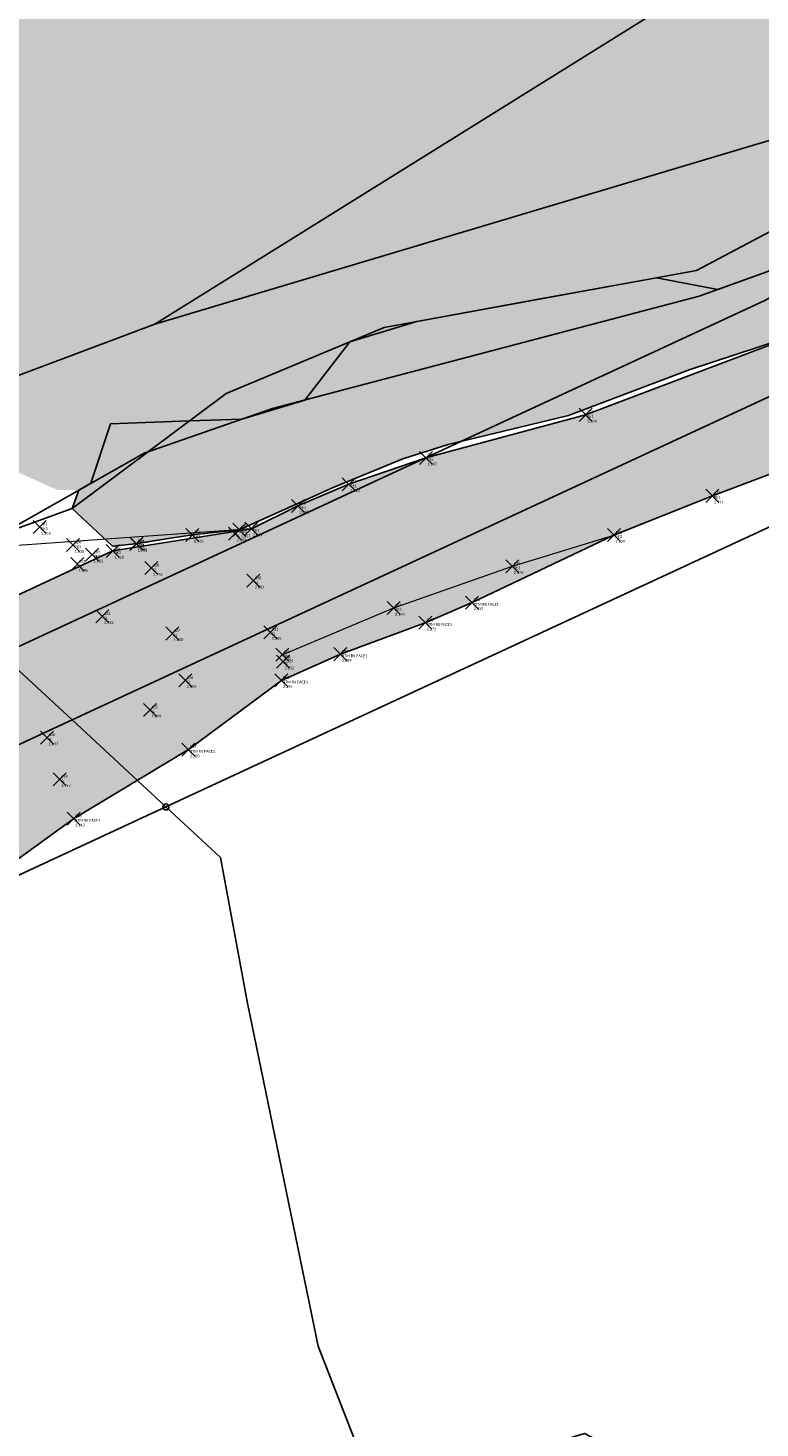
# Model space of a CAD drawing. Extents: x 463979 to 467979, y 555064 to 557157.
# Tile 57 of 82: x 467118 to 467135, y 556192 to 556224. Entities that reach past the tile are written whole.
import ezdxf

# ---------------------------------------------------------------- set-up
doc = ezdxf.new("R2010")
doc.units = 0
doc.header["$MEASUREMENT"] = 0
doc.header["$PDMODE"] = 3
doc.header["$PDSIZE"] = 0.15
doc.linetypes.add('Center line', pattern=[0])
doc.linetypes.add('Dashed 2-1', pattern=[0])
doc.layers.add('OS MAP', color=7, linetype='Continuous')
doc.layers.add('Survey Detail Drawn', color=7, linetype='Continuous')
for name, color, linetype, lineweight in [('Points', 7, 'Continuous', 9), ('Road Edge', 144, 'Continuous', 9), ('Spot Level', 200, 'Continuous', 9), ('Verge', 102, 'Continuous', 9)]:
    doc.layers.add(name, color=color, linetype=linetype, lineweight=lineweight)
doc.styles.add('Legend', font='calibri.ttf')

# ---------------------------------------------------------------- blocks, each defined once
blk = doc.blocks.new('*U4')
at = {"linetype": 'Continuous'}
blk.add_point((0, 0), dxfattribs=at)
at = {"linetype": 'Continuous', "style": 'Legend'}
for tag, p in [('NAME', (0.13, 0.14)), ('CODE', (0.13, -0.28)), ('ELEVATION', (0.13, -0.7)), ('COMMENTS', (0.13, -1.55))]:
    blk.add_attdef(tag, p, '', height=0.25, dxfattribs=at)

msp = doc.modelspace()

# ---------------------------------------------------------------- hatches: boundary and pattern name
at = {"layer": 'Survey Detail Drawn', "true_color": 0x34759d}
h = msp.add_hatch(dxfattribs=at)
h.set_pattern_fill('FLEX', color=155, scale=3.5)
h.set_pattern_definition([(0, (0, 0), (0, 0.875), [0.875, -0.875]), (45, (0.875, 0), (0, 0.875), [0.21875, -0.7999368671, 0.21875, -1.2374368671])])
h.paths.add_polyline_path([(467119.501, 556213.186), (467119.779, 556213.343), (467120.224, 556214.709), (467122.043, 556214.78), (467123.247, 556214.817), (467124.696, 556215.258), (467125.731, 556216.596), (467127.267, 556217.062), (467130.106, 556217.582), (467132.778, 556218.071), (467134.185, 556217.803), (467135.586, 556218.307), (467137.28, 556220.135), (467138.398, 556220.725), (467140.792, 556222.848), (467142.833, 556223.904), (467144.243, 556225.467), (467145.109, 556226.426), (467146.169, 556228.401), (467146.922, 556229.413), (467147.023, 556229.928), (467147.376, 556230.547), (467147.435, 556231.298), (467147.995, 556232.328), (467148.172, 556233.153), (467148.436, 556233.922), (467148.489, 556234.393), (467148.745, 556234.686), (467148.663, 556235.006), (467148.791, 556235.619), (467149.025, 556236.535), (467149.102, 556237.01), (467149.34, 556237.604), (467149.615, 556237.915), (467150.233, 556239.112), (467150.319, 556239.746), (467150.607, 556240.218), (467151.014, 556240.844), (467151.075, 556241.443), (467151.481, 556241.939), (467151.778, 556242.26), (467152.598, 556242.981), (467152.785, 556243.332), (467152.852, 556244.069), (467152.981, 556244.5), (467153.113, 556245.045), (467153.234, 556245.537), (467153.35, 556245.969), (467153.45, 556246.636), (467153.5, 556247.107), (467153.489, 556247.451), (467153.432, 556247.785), (467153.407, 556248.194), (467153.297, 556248.419), (467153.251, 556248.906), (467153.234, 556249.112), (467153.26, 556249.677), (467153.276, 556250.196), (467153.208, 556250.694), (467152.611, 556251.214), (467152.18, 556251.268), (467151.676, 556251.268), (467150.84, 556251.147), (467149.845, 556251.004), (467150.772, 556252.091), (467149.059, 556252.796), (467148.454, 556253.501), (467147.769, 556254.125), (467147.849, 556255.071), (467146.439, 556255.998), (467145.31, 556256.32), (467144.101, 556256.763), (467143.161, 556257.084), (467137.611, 556259.667), (467133.605, 556260.693), (467132.373, 556264.798), (467125.485, 556267.743), (467123.129, 556267.055), (467119.739, 556270.75), (467116.35, 556274.444), (467111.876, 556276.802), (467106.798, 556274.957), (467099.403, 556272.904), (467095.358, 556275.059), (467085.185, 556276.174), (467079.683, 556275.88), (467074.364, 556270.75), (467061.132, 556270.097), (467053.781, 556266.017), (467044.633, 556261.611), (467032.708, 556261.284), (467026.827, 556257.368), (467017.516, 556244.474), (467017.352, 556234.193), (467016.209, 556222.442), (467026.127, 556219.248), (467038.635, 556219.248), (467045.499, 556210.105), (467051.448, 556205.228), (467060.905, 556198.675), (467065.481, 556196.085), (467072.803, 556195.475), (467078.904, 556195.018), (467089.055, 556197.447), (467093.491, 556199.782), (467095.769, 556202.238), (467097.027, 556204.214), (467099.065, 556206.19), (467100.624, 556206.968), (467102.561, 556206.86), (467104.348, 556206.55), (467104.879, 556205.96), (467105.603, 556205.724), (467106.061, 556205.68), (467106.649, 556206.742), (467106.636, 556207.052), (467107.36, 556207.494), (467108.069, 556207.848), (467108.674, 556207.804), (467109.043, 556207.288), (467109.146, 556208.011), (467109.014, 556208.675), (467109.516, 556209.427), (467109.923, 556209.381), (467110.155, 556209.062), (467110.219, 556208.9), (467110.451, 556208.917), (467109.461, 556211.82), (467109.171, 556211.801), (467109.05, 556212.258), (467109.096, 556212.641), (467109.293, 556212.734), (467109.806, 556212.893), (467110.784, 556213.495), (467111.423, 556213.89), (467112.381, 556214.293), (467113.171, 556214.631), (467113.904, 556215.123), (467114.461, 556215.3), (467114.787, 556215.288), (467115.438, 556215.578), (467116.291, 556215.916), (467116.694, 556216.129), (467116.985, 556216.058), (467117.085, 556215.88), (467117.067, 556215.584), (467117.736, 556213.761), (467119.001, 556213.193)])
at = {"layer": 'Survey Detail Drawn'}
h = msp.add_hatch(dxfattribs=at)
h.set_pattern_fill('GRAVEL', color=256, scale=2.5)
h.set_pattern_definition([(228.012787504, (1.8, 2.5), (-20, -22.5), [0.33634, -33.297720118]), (184.969740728, (1.575, 2.25), (30, 2.5), [0.57717, -57.139811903]), (132.510447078, (1, 2.2), (25, -27.5), [0.40697, -40.29008149]), (267.273689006, (0.025, 1.575), (2.5, 50), [0.525595, -52.033895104]), (292.833654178, (0, 1.05), (-12.5, 30), [0.5153875, -51.02343282]), (357.273689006, (0.2, 0.575), (-50, 2.5), [0.525595, -52.033895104]), (37.694240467, (0.725, 0.55), (-32.5, -25), [0.6950725, -68.812121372]), (72.255328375, (1.275, 0.975), (17.5, 55), [0.65622, -64.965803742]), (121.429565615, (1.475, 1.6), (-20, 32.5), [0.527375, -52.210182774]), (175.23635831, (1.2, 2.05), (27.5, -2.5), [0.60208, -29.501906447]), (222.397437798, (0.6, 2.1), (-30, -27.5), [0.77862, -77.083437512]), (138.814074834, (2.5, 1.55), (-17.5, 15), [0.2657525, -26.309612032]), (171.46923439, (2.3, 1.725), (32.5, -5), [0.5055925, -50.05377854]), (225, (1.8, 1.8), (-3e-16, -2.5), [0.3535525, -3.181981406]), (203.198590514, (1.625, 2.1), (12.5, 5), [0.190395, -18.849037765]), (291.801409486, (1.45, 2.025), (-2.5, 7.5), [0.2692575, -13.193654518]), (30.96375653, (1.55, 1.775), (7.5, 5), [0.4373225, -14.140057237]), (161.56505118, (1.925, 2), (5, -2.5), [0.3162275, -7.58946665]), (16.389540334, (0, 2.025), (25, 7.5), [0.443, -43.857112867]), (70.346175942, (0.425, 2.15), (-10.000000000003, -27.50000000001), [0.3716525, -36.793519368]), (293.198590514, (1.925, 2.5), (-5, 12.5), [0.3807875, -18.658645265]), (343.610459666, (2.075, 2.15), (-25, 7.5), [0.443, -43.857112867]), (339.44395478, (0, 0.475), (-12.5, 5), [0.4272, -20.932809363]), (294.77514057, (0.4, 0.325), (-12.5, 27.5), [0.357945, -35.436607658]), (66.801409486, (1.95, 0), (5, 12.5), [0.3807875, -18.658645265]), (17.354024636, (2.1, 0.35), (-32.5, -10), [0.4190775, -41.488559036]), (69.44395478, (0.725, 0), (-5, -12.5), [0.2136, -21.146409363]), (101.309932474, (1.8, 0), (-2.5, 10), [0.127475, -12.620073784]), (165.96375653, (1.775, 0.125), (7.5, -2.5), [0.5153875, -9.792376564]), (186.009005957, (1.275, 0.25), (25, 2.5), [0.477625, -47.284807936]), (303.69006753, (1.55, 1.55), (-2.5, 5), [0.360555, -8.653323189]), (353.157226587, (1.75, 1.25), (42.5, -5), [0.629485, -62.31890656]), (60.9453959, (2.375, 1.175), (-10, -17.5), [0.25739, -25.4816853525]), (90, (2.5, 1.4), (-2.5, 2.5), [0.15, -2.35]), (120.256437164, (1.225, 0.325), (10, -17.5), [0.34731, -34.383799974]), (48.012787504, (1.05, 0.625), (20, 22.5), [0.67268, -32.961380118]), (0, (1.5, 1.125), (2.5, 2.5), [0.65, -1.85]), (325.30484647, (2.15, 1.125), (25, -17.5), [0.395285, -39.133185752]), (254.0546041, (2.475, 0.9), (-2.5, -10), [0.364005, -17.836269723]), (207.645975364, (2.375, 0.55), (-47.5, -25), [0.5926625, -58.673685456]), (175.42607874, (1.85, 0.275), (-32.5, 2.5), [0.6269975, -62.07268352])])
h.paths.add_polyline_path([(467147.036, 556224.971), (467148.435, 556226.915), (467150.5, 556230.485), (467150.667, 556231.132), (467149.984, 556232.097), (467150.104, 556232.977), (467150.248, 556233.737), (467150.232, 556234.592), (467150.059, 556235.407), (467150.072, 556235.92), (467150.226, 556236.537), (467150.675, 556237.127), (467150.741, 556237.539), (467150.864, 556238.125), (467151.084, 556238.467), (467151.263, 556238.785), (467151.287, 556238.932), (467151.336, 556239.184), (467151.556, 556239.339), (467151.733, 556239.364), (467151.879, 556239.482), (467152.148, 556239.329), (467152.639, 556239.332), (467153.255, 556239.512), (467154.086, 556239.652), (467154.556, 556239.414), (467155.027, 556239.532), (467155.974, 556239.349), (467156.887, 556239.586), (467157.393, 556239.815), (467157.363, 556239.96), (467157.381, 556240.106), (467157.408, 556240.256), (467157.51, 556240.407), (467157.576, 556240.494), (467157.637, 556240.58), (467157.687, 556240.676), (467157.712, 556240.748), (467157.708, 556240.856), (467157.712, 556240.883), (467157.723, 556241.015), (467157.738, 556241.099), (467157.729, 556241.158), (467157.716, 556241.215), (467157.629, 556241.332), (467157.527, 556241.449), (467157.514, 556241.533), (467157.489, 556241.614), (467157.491, 556241.68), (467157.509, 556241.72), (467157.521, 556241.787), (467157.626, 556241.932), (467157.728, 556241.993), (467157.792, 556242.063), (467157.775, 556242.138), (467157.725, 556242.258), (467157.739, 556242.384), (467157.768, 556242.509), (467157.874, 556242.646), (467157.959, 556242.707), (467158.047, 556242.848), (467158.058, 556242.956), (467157.999, 556243.026), (467157.903, 556243.012), (467157.829, 556243.029), (467157.839, 556243.215), (467157.892, 556243.34), (467157.968, 556243.458), (467158.051, 556243.568), (467158.135, 556243.681), (467158.271, 556243.878), (467158.236, 556244.052), (467158.164, 556244.064), (467158.091, 556244.065), (467158, 556244.096), (467157.967, 556244.147), (467157.885, 556244.186), (467157.773, 556244.201), (467157.608, 556244.189), (467157.441, 556244.173), (467157.171, 556244.301), (467157.059, 556244.359), (467156.958, 556244.411), (467156.807, 556244.492), (467156.632, 556244.48), (467156.566, 556244.522), (467156.522, 556244.65), (467156.544, 556244.738), (467156.669, 556244.863), (467156.733, 556244.873), (467156.81, 556244.908), (467156.844, 556244.975), (467156.727, 556245.078), (467156.604, 556245.192), (467156.519, 556245.311), (467156.42, 556245.381), (467156.207, 556245.503), (467155.992, 556245.607), (467155.773, 556245.628), (467155.723, 556245.763), (467155.754, 556245.926), (467155.848, 556245.977), (467156.016, 556246.069), (467156.119, 556246.157), (467156.376, 556246.161), (467156.539, 556246.132), (467156.723, 556246.028), (467156.908, 556246.046), (467157.046, 556246.09), (467157.093, 556246.154), (467157.096, 556246.217), (467157.041, 556246.246), (467156.947, 556246.25), (467156.831, 556246.256), (467156.713, 556246.335), (467156.665, 556246.412), (467156.648, 556246.45), (467156.749, 556246.596), (467156.829, 556246.681), (467156.909, 556246.744), (467156.925, 556246.751), (467156.967, 556246.783), (467157.06, 556246.834), (467157.128, 556246.856), (467157.185, 556246.912), (467157.185, 556246.96), (467157.13, 556247.027), (467157.033, 556247.067), (467156.998, 556247.104), (467156.986, 556247.174), (467156.956, 556247.269), (467157.057, 556247.312), (467157.134, 556247.309), (467157.231, 556247.314), (467157.289, 556247.369), (467157.248, 556247.426), (467157.148, 556247.495), (467157.068, 556247.539), (467156.993, 556247.583), (467156.916, 556247.725), (467156.927, 556247.791), (467157.076, 556247.883), (467157.221, 556247.933), (467157.324, 556247.953), (467157.417, 556248.033), (467157.447, 556248.14), (467157.435, 556248.208), (467157.356, 556248.274), (467157.295, 556248.263), (467157.115, 556248.349), (467157.033, 556248.411), (467157.209, 556248.531), (467157.306, 556248.576), (467157.45, 556248.593), (467157.48, 556248.696), (467157.461, 556248.736), (467157.493, 556248.809), (467157.465, 556248.869), (467157.41, 556248.944), (467157.268, 556248.989), (467157.216, 556249.031), (467157.201, 556249.091), (467157.203, 556249.162), (467157.281, 556249.325), (467157.393, 556249.41), (467157.577, 556249.427), (467157.856, 556249.491), (467158.015, 556249.631), (467158.277, 556249.634), (467158.453, 556249.634), (467158.728, 556249.736), (467158.774, 556249.815), (467158.623, 556249.899), (467158.453, 556249.912), (467158.188, 556250.089), (467158.184, 556250.227), (467158.666, 556250.598), (467158.686, 556250.732), (467158.916, 556251.163), (467159.146, 556251.525), (467159.159, 556251.58), (467159.693, 556252.061), (467159.771, 556252.108), (467160.374, 556252.402), (467160.396, 556252.419), (467161.752, 556253.112), (467162.507, 556253.535), (467164.048, 556254.285), (467164.825, 556255.259), (467165.375, 556255.733), (467165.583, 556257.116), (467165.792, 556258.14), (467166.361, 556259.391), (467166.323, 556260.433), (467165.754, 556261.324), (467164.727, 556261.547), (467163.053, 556262.118), (467162.837, 556262.029), (467162.56, 556261.887), (467162.1, 556261.693), (467161.822, 556261.598), (467161.496, 556261.586), (467161.236, 556261.666), (467161.22, 556261.718), (467161.155, 556261.76), (467160.851, 556261.834), (467160.532, 556261.924), (467160.229, 556261.981), (467160.015, 556262.019), (467159.776, 556262.019), (467159.588, 556262.01), (467159.35, 556261.948), (467159.093, 556261.586), (467158.824, 556261.331), (467158.461, 556261.267), (467158.233, 556261.253), (467157.579, 556261.149), (467157.245, 556261.146), (467156.833, 556261.16), (467156.455, 556261.303), (467156.393, 556261.508), (467156.272, 556261.636), (467155.963, 556261.757), (467155.639, 556261.714), (467155.284, 556261.579), (467154.978, 556261.451), (467154.532, 556261.334), (467154.149, 556261.216), (467153.806, 556261.2), (467153.45, 556261.153), (467153.223, 556261.245), (467152.903, 556261.111), (467152.645, 556261.055), (467152.484, 556260.947), (467152.285, 556260.798), (467152.108, 556260.62), (467151.702, 556260.415), (467151.164, 556260.336), (467150.93, 556260.358), (467150.683, 556260.386), (467150.324, 556260.429), (467149.936, 556260.273), (467149.195, 556259.988), (467148.302, 556259.431), (467147.055, 556258.842), (467145.573, 556258.034), (467144.513, 556257.605), (467143.837, 556257.544), (467143.161, 556257.084), (467144.101, 556256.763), (467145.31, 556256.32), (467146.439, 556255.998), (467147.849, 556255.071), (467147.769, 556254.125), (467148.454, 556253.501), (467149.059, 556252.796), (467150.772, 556252.091), (467149.845, 556251.004), (467150.84, 556251.147), (467151.676, 556251.268), (467152.18, 556251.268), (467152.611, 556251.214), (467153.208, 556250.694), (467153.276, 556250.196), (467153.26, 556249.677), (467153.234, 556249.112), (467153.251, 556248.906), (467153.297, 556248.419), (467153.407, 556248.194), (467153.432, 556247.785), (467153.489, 556247.451), (467153.5, 556247.107), (467153.45, 556246.636), (467153.35, 556245.969), (467153.234, 556245.537), (467153.113, 556245.045), (467152.981, 556244.5), (467152.852, 556244.069), (467152.785, 556243.332), (467152.598, 556242.981), (467151.778, 556242.26), (467151.481, 556241.939), (467151.075, 556241.443), (467151.014, 556240.844), (467150.607, 556240.218), (467150.319, 556239.746), (467150.233, 556239.112), (467149.615, 556237.915), (467149.34, 556237.604), (467149.102, 556237.01), (467149.025, 556236.535), (467148.791, 556235.619), (467148.663, 556235.006), (467148.745, 556234.686), (467148.489, 556234.393), (467148.436, 556233.922), (467148.172, 556233.153), (467147.995, 556232.328), (467147.435, 556231.298), (467147.376, 556230.547), (467147.023, 556229.928), (467146.922, 556229.413), (467146.169, 556228.401), (467145.109, 556226.426), (467144.243, 556225.467), (467142.833, 556223.904), (467140.792, 556222.848), (467138.398, 556220.725), (467137.28, 556220.135), (467135.586, 556218.307), (467134.185, 556217.803), (467132.778, 556218.071), (467130.106, 556217.582), (467127.267, 556217.062), (467125.731, 556216.596), (467124.696, 556215.258), (467123.247, 556214.817), (467122.043, 556214.78), (467120.224, 556214.709), (467119.779, 556213.343), (467119.501, 556213.186), (467119.35, 556212.764), (467120.275, 556211.897), (467120.718, 556211.94), (467122.108, 556212.156), (467123.188, 556212.273), (467124.467, 556212.849), (467125.343, 556213.246), (467126.945, 556213.904), (467127.989, 556214.238), (467130.757, 556214.902), (467133.531, 556215.949), (467136.159, 556216.816), (467140.018, 556219.109), (467141.369, 556219.948), (467142.633, 556220.779), (467142.868, 556220.838), (467144.904, 556222.81), (467146.195, 556224.229)])
at = {"layer": 'Survey Detail Drawn', "true_color": 0x89a992}
h = msp.add_hatch(color=252, dxfattribs=at)
h.dxf.hatch_style = 1
h.paths.add_polyline_path([(467131.798, 556212.151), (467134.062, 556213.055), (467137.414, 556214.322), (467139.567, 556215.331), (467143.086, 556217.265), (467145.396, 556218.769), (467147.205, 556220.285), (467148.711, 556221.925), (467150.118, 556223.757), (467151.975, 556226.533), (467153.284, 556228.697), (467154.192, 556230.483), (467155.285, 556232.028), (467156.362, 556232.831), (467157.837, 556233.602), (467159.762, 556234.328), (467163.003, 556234.687), (467167.033, 556234.783), (467171.25, 556234.708), (467174.914, 556234.521), (467176.959, 556234.347), (467179.501, 556233.715), (467179.836, 556235.061), (467179.313, 556235.105), (467180.704, 556235.593), (467179.204, 556235.949), (467177.234, 556236.781), (467172.603, 556236.952), (467168.733, 556237.296), (467164.343, 556237.556), (467161.122, 556237.679), (467158.857, 556237.408), (467156.245, 556236.708), (467154.1, 556235.325), (467151.784, 556232.803), (467150.667, 556231.132), (467150.5, 556230.485), (467148.435, 556226.915), (467146.498, 556224.224), (467144.927, 556222.471), (467142.904, 556220.689), (467140.978, 556219.353), (467138.75, 556218.159), (467136.159, 556216.816), (467131.146, 556214.917), (467127.477, 556213.927), (467125.705, 556213.32), (467124.536, 556212.823), (467123.466, 556212.299), (467120.281, 556211.787), (467113.279, 556208.533), (467112.882, 556207.557), (467111.694, 556206.316), (467110.581, 556205.254), (467109.543, 556204.274), (467108.193, 556203.415), (467107.759, 556203.078), (467106.964, 556202.714), (467105.045, 556202.14), (467104.012, 556201.724), (467102.763, 556201.186), (467101.256, 556200.517), (467099.966, 556200.108), (467100.653, 556198.814), (467102.223, 556198.866), (467099.36, 556197.694), (467101.413, 556197.763), (467101.971, 556196.836), (467104, 556197.23), (467105.484, 556197.868), (467106.347, 556197.807), (467106.753, 556197.927), (467111.18, 556200.026), (467113.202, 556201.249), (467114.964, 556202.44), (467117.614, 556204.358), (467119.38, 556205.629), (467122.017, 556207.218), (467124.154, 556208.812), (467125.513, 556209.414), (467127.462, 556210.135), (467128.539, 556210.601)])

# ---------------------------------------------------------------- linework, layer by layer
at = {"layer": 'OS MAP'}
for points in [[(467155.083, 556248.771), (467152.354, 556242.413), (467150.598, 556239.749), (467149.011, 556233.858), (467146.903, 556227.97), (467141.846, 556221.748), (467135.586, 556218.307), (467133.755, 556217.649), (467123.951, 556215.062), (467120.998, 556214.034), (467116.024, 556211.216), (467114.391, 556210.594), (467109.686, 556205.585), (467101.174, 556202.674), (467095.094, 556200.446), (467090.746, 556197.863), (467086.242, 556194.266)], [(467155.083, 556248.771), (467152.354, 556242.413), (467150.598, 556239.749), (467149.011, 556233.858), (467146.903, 556227.97), (467141.846, 556221.748), (467135.586, 556218.307), (467133.755, 556217.649), (467123.951, 556215.062), (467120.998, 556214.034), (467116.024, 556211.216), (467114.391, 556210.594), (467109.686, 556205.585), (467101.174, 556202.674), (467095.094, 556200.446), (467090.746, 556197.863), (467086.242, 556194.266)], [(467083.818, 556195.422), (467106.588, 556210.464), (467112.635, 556213.764), (467121.246, 556217.002), (467135.221, 556225.715), (467141.614, 556235.905), (467148.421, 556248.312)], [(467148.421, 556248.312), (467141.614, 556235.905), (467135.221, 556225.715), (467121.246, 556217.002)], [(467086.242, 556194.266), (467090.746, 556197.863), (467095.094, 556200.446), (467101.174, 556202.674), (467109.686, 556205.585), (467114.391, 556210.594), (467116.024, 556211.216), (467120.998, 556214.034), (467123.951, 556215.062), (467133.755, 556217.649), (467135.586, 556218.307), (467141.846, 556221.748), (467146.903, 556227.97), (467149.011, 556233.858), (467150.598, 556239.749), (467152.354, 556242.413), (467152.714, 556247.718)], [(467085.121, 556192.485), (467095.901, 556199.32), (467104.25, 556203.155), (467117.721, 556209.407), (467135.265, 556217.55), (467143.192, 556222.026), (467149.16, 556229.761), (467156.339, 556240.423), (467156.117, 556241.155), (467155.489, 556243.221), (467156.102, 556245.509)], [(467085.121, 556192.485), (467095.901, 556199.32), (467104.25, 556203.155), (467117.721, 556209.407), (467135.265, 556217.55), (467143.192, 556222.026), (467149.16, 556229.761), (467156.339, 556240.423), (467156.117, 556241.155), (467155.489, 556243.221), (467156.102, 556245.509)], [(467121.246, 556217.002), (467142.281, 556223.293), (467145.109, 556226.426), (467147.736, 556229.862), (467149.151, 556231.464), (467149.61, 556232.598), (467149.87, 556234.65), (467149.87, 556236.223), (467150.093, 556237.792), (467151.05, 556239.861), (467151.512, 556241.408), (467152.524, 556243.892)], [(467193.526, 556233.461), (467178.415, 556237.943), (467175.178, 556238.307), (467156.339, 556240.423), (467149.16, 556229.761), (467143.192, 556222.026), (467135.265, 556217.55), (467117.721, 556209.407), (467104.25, 556203.155), (467095.901, 556199.32), (467085.121, 556192.485)], [(467307.047, 556151.149), (467299.699, 556168.134), (467293.41, 556176.752), (467281.628, 556186.409), (467276.122, 556196.075), (467269.037, 556212.014), (467263.279, 556215.142), (467259.098, 556213.567), (467254.926, 556206.239), (467251.791, 556204.665), (467243.946, 556205.437), (467212.014, 556225.258), (467192.916, 556231.503), (467181.538, 556234.877), (467178.006, 556235.925), (467157.346, 556238.246), (467150.824, 556228.56), (467144.562, 556220.444), (467136.202, 556215.724), (467119.346, 556207.901), (467105.11, 556201.293), (467096.882, 556197.514), (467086.3, 556190.804)], [(467304.612, 556149.927), (467297.323, 556166.776), (467291.417, 556174.868), (467279.514, 556184.625), (467273.691, 556194.846), (467266.927, 556210.065), (467263.074, 556212.158), (467260.976, 556211.368), (467256.882, 556204.178), (467252.308, 556201.881), (467243.049, 556202.792), (467210.857, 556222.774), (467195.136, 556227.915), (467192.106, 556228.906), (467187.179, 556230.367), (467177.463, 556233.249), (467158.681, 556235.359), (467153.031, 556226.968), (467146.379, 556218.346), (467137.445, 556213.302), (467121.502, 556205.902), (467106.25, 556198.823), (467098.184, 556195.119), (467087.864, 556188.574)], [(467304.612, 556149.927), (467297.323, 556166.776), (467291.417, 556174.868), (467279.514, 556184.625), (467273.691, 556194.846), (467266.927, 556210.065), (467263.074, 556212.158), (467260.976, 556211.368), (467256.882, 556204.178), (467252.308, 556201.881), (467243.049, 556202.792), (467210.857, 556222.774), (467195.136, 556227.915), (467192.106, 556228.906), (467187.179, 556230.367), (467177.463, 556233.249), (467158.681, 556235.359), (467153.031, 556226.968), (467146.379, 556218.346), (467137.445, 556213.302), (467121.502, 556205.902), (467106.25, 556198.823), (467098.184, 556195.119), (467087.864, 556188.574)], [(467087.864, 556188.574), (467098.184, 556195.119), (467106.25, 556198.823), (467121.502, 556205.902), (467137.445, 556213.302), (467146.379, 556218.346), (467153.031, 556226.968), (467158.681, 556235.359), (467177.463, 556233.249), (467187.179, 556230.367), (467192.106, 556228.906), (467195.136, 556227.915), (467210.857, 556222.774), (467243.049, 556202.792), (467252.308, 556201.881), (467256.882, 556204.178), (467260.976, 556211.368), (467263.074, 556212.158), (467266.927, 556210.065), (467273.691, 556194.846), (467279.514, 556184.625), (467291.417, 556174.868), (467297.323, 556166.776), (467304.612, 556149.927)], [(467085.178, 556194.492), (467090.382, 556196.359), (467094.016, 556198.815), (467096.274, 556201.074), (467099.318, 556203.039), (467103.442, 556204.119), (467108.45, 556205.691), (467112.672, 556207.754), (467116.112, 556210.9), (467117.189, 556211.978), (467119.35, 556212.764), (467122.883, 556215.409), (467126.52, 556216.925), (467133.693, 556218.239), (467139.048, 556221.069), (467142.281, 556223.293), (467121.246, 556217.002), (467112.635, 556213.764), (467106.588, 556210.464), (467083.818, 556195.422)], [(467139.048, 556221.069), (467133.693, 556218.239), (467126.52, 556216.925), (467122.883, 556215.409), (467119.35, 556212.764), (467117.189, 556211.978), (467116.112, 556210.9), (467112.672, 556207.754), (467108.45, 556205.691), (467103.442, 556204.119), (467099.318, 556203.039), (467096.274, 556201.074), (467094.016, 556198.815), (467090.382, 556196.359), (467085.178, 556194.492)], [(467139.048, 556221.069), (467133.693, 556218.239), (467126.52, 556216.925), (467122.883, 556215.409), (467119.35, 556212.764), (467117.189, 556211.978), (467116.112, 556210.9), (467112.672, 556207.754), (467108.45, 556205.691), (467103.442, 556204.119), (467099.318, 556203.039), (467096.274, 556201.074), (467094.016, 556198.815), (467090.382, 556196.359), (467085.178, 556194.492)], [(467121.502, 556205.902), (467119.346, 556207.901), (467117.721, 556209.407)], [(467147.248, 556153.65), (467151.969, 556157.564), (467141.719, 556175.635), (467138.246, 556178.196), (467134.306, 556189.809), (467131.119, 556191.497), (467126.341, 556190.063), (467125.003, 556193.504), (467123.378, 556201.392), (467122.757, 556204.738), (467121.502, 556205.902)]]:
    msp.add_lwpolyline(points, dxfattribs=at)
msp.add_circle((467121.502, 556205.902), 0.0699, dxfattribs=at)
at = {"layer": 'Road Edge', "linetype": 'Center line', "ltscale": 5}
for points in [[(467124.174, 556209.401, 2.229), (467126.736, 556210.477, 2.14), (467129.464, 556211.436, 2.076), (467131.798, 556212.151, 2.129), (467134.062, 556213.055, 2.111), (467137.414, 556214.322, 2.183), (467139.567, 556215.331, 2.184), (467143.086, 556217.265, 2.288), (467145.396, 556218.769, 2.408), (467147.205, 556220.285, 2.412), (467148.711, 556221.925, 2.499), (467150.118, 556223.757, 2.467), (467151.975, 556226.533, 2.415), (467153.284, 556228.697, 2.468), (467154.192, 556230.483, 2.466), (467155.285, 556232.028, 2.518), (467156.362, 556232.831, 2.522), (467157.837, 556233.602, 2.558), (467159.762, 556234.328, 2.918), (467163.003, 556234.687, 3.498), (467167.033, 556234.783, 4.333), (467171.25, 556234.708, 5.244), (467174.914, 556234.521, 6.076), (467176.959, 556234.347, 6.45)], [(467136.159, 556216.816, 2.066), (467131.146, 556214.917, 2.034), (467127.477, 556213.927, 1.997), (467125.705, 556213.32, 2.015), (467124.536, 556212.823, 2.095), (467123.466, 556212.299, 2.059), (467113.036, 556211.554, 1.441), (467113.409, 556210.374, 1.361), (467113.492, 556209.216, 1.408), (467113.279, 556208.533, 1.345), (467112.882, 556207.557, 1.265), (467111.694, 556206.316, 1.269), (467110.581, 556205.254, 1.325), (467109.543, 556204.274, 1.353), (467108.193, 556203.415, 1.412), (467107.759, 556203.078, 1.514), (467106.964, 556202.714, 1.664), (467105.045, 556202.14, 1.712), (467104.012, 556201.724, 1.911), (467102.763, 556201.186, 1.96), (467101.256, 556200.517, 1.989), (467099.966, 556200.108, 1.984)]]:
    msp.add_polyline3d(points, dxfattribs=at)
at = {"layer": 'Survey Detail Drawn', "color": 0}
for points, elevation in [([(467135.586, 556218.307), (467134.185, 556217.803), (467132.778, 556218.071), (467130.106, 556217.582), (467127.267, 556217.062), (467125.731, 556216.596), (467124.696, 556215.258), (467123.247, 556214.817), (467122.043, 556214.78), (467120.224, 556214.709), (467119.779, 556213.343), (467119.501, 556213.186), (467119.35, 556212.764), (467120.275, 556211.897), (467120.718, 556211.94), (467122.108, 556212.156), (467123.188, 556212.273), (467124.467, 556212.849), (467125.343, 556213.246), (467126.945, 556213.904), (467127.989, 556214.238), (467130.757, 556214.902), (467133.531, 556215.949), (467136.159, 556216.816)], -0.374), ([(467136.159, 556216.816), (467131.146, 556214.917), (467127.477, 556213.927), (467125.705, 556213.32), (467124.536, 556212.823), (467123.466, 556212.299), (467120.281, 556211.787), (467113.279, 556208.533)], 1.98), ([(467117.614, 556204.358), (467119.38, 556205.629), (467122.017, 556207.218), (467124.154, 556208.812), (467125.513, 556209.414), (467127.462, 556210.135), (467128.539, 556210.601), (467131.798, 556212.151), (467134.062, 556213.055), (467137.414, 556214.322)], 1.98)]:
    msp.add_lwpolyline(points, dxfattribs=dict(at, elevation=elevation))
at = {"layer": 'Survey Detail Drawn', "color": 97, "true_color": 0x346a42, "const_width": 0.01, "elevation": 1.98}
msp.add_lwpolyline([(467101.971, 556196.836), (467104, 556197.23), (467105.484, 556197.868), (467106.347, 556197.807), (467106.753, 556197.927), (467111.18, 556200.026), (467113.202, 556201.249), (467114.964, 556202.44), (467117.614, 556204.358), (467119.38, 556205.629), (467122.017, 556207.218), (467124.154, 556208.812), (467125.513, 556209.414), (467127.462, 556210.135), (467128.539, 556210.601), (467131.798, 556212.151)], dxfattribs=at)
at = {"layer": 'Verge', "linetype": 'Dashed 2-1', "ltscale": 5}
msp.add_polyline3d([(467123.188, 556212.273, 2.057), (467122.108, 556212.156, 1.946), (467120.819, 556211.944, 1.796)], dxfattribs=at)

# ---------------------------------------------------------------- block references
at = {"layer": 'Points', "lineweight": 0, "xscale": 0.25, "yscale": 0.25, "zscale": 0.25}
for p, values in [((467118.598, 556212.339, 1.555), {'NAME': '285', 'CODE': 'RK3', 'ELEVATION': '1.555'}), ((467120.82, 556211.957, 1.785), {'NAME': '281', 'CODE': 'RK3', 'ELEVATION': '1.785'}), ((467119.366, 556211.921, 1.635), {'NAME': '284', 'CODE': 'RK3', 'ELEVATION': '1.635'}), ((467119.806, 556211.7, 1.682), {'NAME': '283', 'CODE': 'RK3', 'ELEVATION': '1.682'}), ((467120.281, 556211.787, 1.718), {'NAME': '282', 'CODE': 'RK3', 'ELEVATION': '1.718'}), ((467128.539, 556210.601, 2.232), {'NAME': '371', 'CODE': 'BTM RK FACE1', 'ELEVATION': '2.232'}), ((467127.462, 556210.135, 2.271), {'NAME': '370', 'CODE': 'BTM RK FACE1', 'ELEVATION': '2.271'}), ((467125.513, 556209.414, 2.289), {'NAME': '369', 'CODE': 'BTM RK FACE1', 'ELEVATION': '2.289'}), ((467124.154, 556208.812, 2.359), {'NAME': '368', 'CODE': 'BTM RK FACE1', 'ELEVATION': '2.359'}), ((467122.017, 556207.218, 2.5), {'NAME': '367', 'CODE': 'BTM RK FACE1', 'ELEVATION': '2.500'}), ((467119.38, 556205.629, 2.142), {'NAME': '366', 'CODE': 'BTM RK FACE1', 'ELEVATION': '2.142'})]:
    msp.add_blockref('*U4', p, dxfattribs=at).add_auto_attribs(values)
at = {"layer": 'Road Edge', "lineweight": 0, "xscale": 0.25, "yscale": 0.25, "zscale": 0.25}
for p, values in [((467131.146, 556214.917, 2.034), {'NAME': '273', 'CODE': 'RE1', 'ELEVATION': '2.034'}), ((467127.477, 556213.927, 1.997), {'NAME': '274', 'CODE': 'RE1', 'ELEVATION': '1.997'}), ((467125.705, 556213.32, 2.015), {'NAME': '275', 'CODE': 'RE1', 'ELEVATION': '2.015'}), ((467134.062, 556213.055, 2.111), {'NAME': '437', 'CODE': 'RE3', 'ELEVATION': '2.111'}), ((467124.536, 556212.823, 2.095), {'NAME': '276', 'CODE': 'RE1', 'ELEVATION': '2.095'}), ((467123.466, 556212.299, 2.059), {'NAME': '277', 'CODE': 'RE1', 'ELEVATION': '2.059'}), ((467131.798, 556212.151, 2.129), {'NAME': '436', 'CODE': 'RE3', 'ELEVATION': '2.129'}), ((467129.464, 556211.436, 2.076), {'NAME': '435', 'CODE': 'RE3', 'ELEVATION': '2.076'}), ((467126.736, 556210.477, 2.14), {'NAME': '434', 'CODE': 'RE3', 'ELEVATION': '2.140'}), ((467124.174, 556209.401, 2.229), {'NAME': '433', 'CODE': 'RE3', 'ELEVATION': '2.229'})]:
    msp.add_blockref('*U4', p, dxfattribs=at).add_auto_attribs(values)
at = {"layer": 'Spot Level', "lineweight": 0, "xscale": 0.25, "yscale": 0.25, "zscale": 0.25}
for p, values in [((467123.09, 556212.183, 2.069), {'NAME': '429', 'CODE': 'SL', 'ELEVATION': '2.069'}), ((467119.462, 556211.483, 1.686), {'NAME': '423', 'CODE': 'SL', 'ELEVATION': '1.686'}), ((467121.168, 556211.392, 1.776), {'NAME': '428', 'CODE': 'SL', 'ELEVATION': '1.776'}), ((467123.512, 556211.102, 2.081), {'NAME': '430', 'CODE': 'SL', 'ELEVATION': '2.081'}), ((467120.043, 556210.282, 1.732), {'NAME': '424', 'CODE': 'SL', 'ELEVATION': '1.732'}), ((467121.646, 556209.889, 1.8), {'NAME': '427', 'CODE': 'SL', 'ELEVATION': '1.800'}), ((467123.902, 556209.919, 2.205), {'NAME': '431', 'CODE': 'SL', 'ELEVATION': '2.205'}), ((467124.194, 556209.243, 2.232), {'NAME': '432', 'CODE': 'SL', 'ELEVATION': '2.232'}), ((467121.95, 556208.811, 2.009), {'NAME': '426', 'CODE': 'SL', 'ELEVATION': '2.009'}), ((467121.136, 556208.133, 1.899), {'NAME': '425', 'CODE': 'SL', 'ELEVATION': '1.899'}), ((467118.771, 556207.496, 1.647), {'NAME': '420', 'CODE': 'SL', 'ELEVATION': '1.647'}), ((467119.061, 556206.537, 1.777), {'NAME': '419', 'CODE': 'SL', 'ELEVATION': '1.777'})]:
    msp.add_blockref('*U4', p, dxfattribs=at).add_auto_attribs(values)
at = {"layer": 'Verge', "lineweight": 0, "xscale": 0.25, "yscale": 0.25, "zscale": 0.25}
for p, values in [((467123.188, 556212.273, 2.057), {'NAME': '278', 'CODE': 'VE2', 'ELEVATION': '2.057'}), ((467120.819, 556211.944, 1.796), {'NAME': '280', 'CODE': 'VE2', 'ELEVATION': '1.796'}), ((467122.108, 556212.156, 1.946), {'NAME': '279', 'CODE': 'VE2', 'ELEVATION': '1.946'})]:
    msp.add_blockref('*U4', p, dxfattribs=at).add_auto_attribs(values)

doc.saveas('drawing.dxf')
